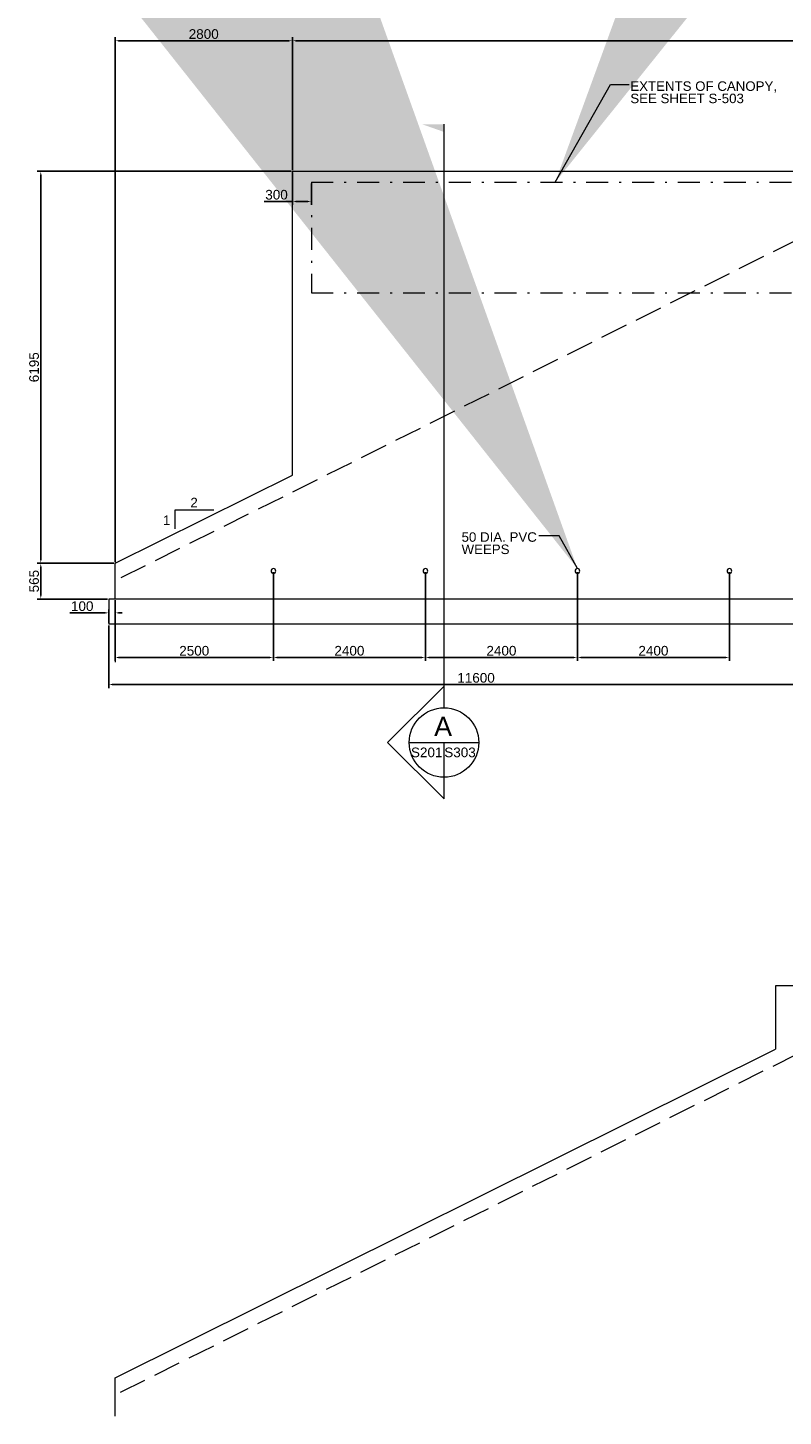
# Model space of a CAD drawing. Header units: millimetres. Extents: x 31174 to 31284, y 5000 to 5079.
# Tile 1 of 3: x 31174 to 31213, y 5007 to 5079. Entities that reach past the tile are written whole.
import ezdxf

# ---------------------------------------------------------------- set-up
doc = ezdxf.new("R2010")
doc.units = ezdxf.units.MM
doc.header["$LTSCALE"] = 0.005
doc.header["$MEASUREMENT"] = 0
doc.linetypes.add('DGN Style 3', pattern=[397.84419, 284.174422, -113.669769])
doc.linetypes.add('DGN Style 4', pattern=[454.963249, 227.339537, -113.669769, 0.284174, -113.669769])
for name, color, linetype, lineweight in [('G-ANNO-DIM', 1, 'Continuous', 0), ('G-ANNO-TEXT', 7, 'Continuous', 0), ('S-FNDN-FTNG', 48, 'Continuous', 13), ('S-WALL-LOAD', 3, 'Continuous', 13)]:
    doc.layers.add(name, color=color, linetype=linetype, lineweight=lineweight)
doc.styles.add('1 50', font='arial.ttf', dxfattribs={"height": 150})
doc.styles.get("Standard").update_dxf_attribs({"font": 'arial.ttf', "height": 0.5})
doc.styles.add('TITLE20', font='simplex.shx', dxfattribs={"height": 127000})
doc.dimstyles.new('1 50', dxfattribs={"dimscale": 0.00328, "dimtxt": 150, "dimasz": 225, "dimexe": 75, "dimexo": 75, "dimgap": 75, "dimtad": 1, "dimdec": 0, "dimzin": 11, "dimdsep": 46, "dimtxsty": '1 50', "dimblk1": '_Oblique_0.3', "dimblk2": 'NONE', "dimsah": 1, "dimcen": 0.00328, "dimclrd": 256, "dimadec": 4, "dimazin": 3, "dimtfac": 1, "dimtdec": 0, "dimtofl": 0, "dimtmove": 0, "dimatfit": 3, "dimfxl": 1, "dimfrac": 2, "dimtolj": 1, "dimtzin": 11, "dimlwd": -1, "dimarcsym": 0})
doc.dimstyles.get("Standard").update_dxf_attribs({"dimtxt": 0.5, "dimasz": 0.18, "dimexe": 0.18, "dimexo": 0.0625, "dimgap": 0.09, "dimtad": 1, "dimdec": 4, "dimlfac": 304.9, "dimzin": 0, "dimdsep": 46, "dimlunit": 5, "dimtxsty": 'Standard', "dimcen": 0.09, "dimadec": 0, "dimazin": 0, "dimtfac": 0.001, "dimtdec": 4, "dimtofl": 0, "dimtmove": 0, "dimatfit": 3, "dimfxl": 1, "dimtolj": 1, "dimtzin": 0, "dimarcsym": 0})

# ---------------------------------------------------------------- blocks, each defined once
blk = doc.blocks.new('_None')
blk = doc.blocks.new('_Oblique_0.3')
at = {"color": 0, "linetype": 'ByBlock', "lineweight": -2}
for p, q in [((0.5, 0.16667), (-0.5, -0.16667)), ((0, 0), (-1, 0))]:
    blk.add_line(p, q, dxfattribs=at)
blk = doc.blocks.new('*D14')
at = {"layer": 'Defpoints', "color": 0, "transparency": 16777216}
for p in [(31186.453, 5050.65, 0), (31178.251, 5049.198), (31186.453, 5046.168)]:
    blk.add_point(p, dxfattribs=at)
at = {"layer": 'G-ANNO-DIM', "color": 0, "lineweight": -2, "transparency": 16777216}
for p, q in [((31186.453, 5050.587), (31186.453, 5045.988)), ((31178.251, 5049.136), (31178.251, 5045.988)), ((31178.431, 5046.168), (31186.273, 5046.168))]:
    blk.add_line(p, q, dxfattribs=at)
at = {"layer": 'G-ANNO-DIM', "color": 0, "transparency": 16777216}
for points in [[(31178.431, 5046.198), (31178.431, 5046.138), (31178.251, 5046.168)], [(31186.273, 5046.198), (31186.273, 5046.138), (31186.453, 5046.168)]]:
    blk.add_solid(points, dxfattribs=at)
at = {"layer": 'G-ANNO-DIM', "color": 0, "transparency": 16777216, "insert": (31182.352, 5046.514), "char_height": 0.5, "attachment_point": 5}
blk.add_mtext('\\A1;2500{\\H0.001x;\\S9/16;}', dxfattribs=at)
blk = doc.blocks.new('*D11')
at = {"layer": 'Defpoints', "color": 0, "transparency": 16777216}
for p in [(31186.453, 5050.65), (31194.326, 5050.65), (31194.326, 5046.168)]:
    blk.add_point(p, dxfattribs=at)
at = {"layer": 'G-ANNO-DIM', "color": 0, "lineweight": -2, "transparency": 16777216}
for p, q in [((31186.453, 5050.587), (31186.453, 5045.988)), ((31194.326, 5050.587), (31194.326, 5045.988)), ((31186.633, 5046.168), (31194.146, 5046.168))]:
    blk.add_line(p, q, dxfattribs=at)
at = {"layer": 'G-ANNO-DIM', "color": 0, "transparency": 16777216}
for points in [[(31186.633, 5046.198), (31186.633, 5046.138), (31186.453, 5046.168)], [(31194.146, 5046.198), (31194.146, 5046.138), (31194.326, 5046.168)]]:
    blk.add_solid(points, dxfattribs=at)
at = {"layer": 'G-ANNO-DIM', "color": 0, "transparency": 16777216, "insert": (31190.389, 5046.514), "char_height": 0.5, "attachment_point": 5}
blk.add_mtext('\\A1;2400{\\H0.001x;\\S9/16;}', dxfattribs=at)
blk = doc.blocks.new('*D12')
at = {"layer": 'Defpoints', "color": 0, "transparency": 16777216}
for p in [(31194.326, 5050.65), (31202.199, 5050.65), (31202.199, 5046.168)]:
    blk.add_point(p, dxfattribs=at)
at = {"layer": 'G-ANNO-DIM', "color": 0, "lineweight": -2, "transparency": 16777216}
for p, q in [((31194.326, 5050.587), (31194.326, 5045.988)), ((31202.199, 5050.587), (31202.199, 5045.988)), ((31194.506, 5046.168), (31202.019, 5046.168))]:
    blk.add_line(p, q, dxfattribs=at)
at = {"layer": 'G-ANNO-DIM', "color": 0, "transparency": 16777216}
for points in [[(31194.506, 5046.198), (31194.506, 5046.138), (31194.326, 5046.168)], [(31202.019, 5046.198), (31202.019, 5046.138), (31202.199, 5046.168)]]:
    blk.add_solid(points, dxfattribs=at)
at = {"layer": 'G-ANNO-DIM', "color": 0, "transparency": 16777216, "insert": (31198.263, 5046.514), "char_height": 0.5, "attachment_point": 5}
blk.add_mtext('\\A1;2400{\\H0.001x;\\S9/16;}', dxfattribs=at)
blk = doc.blocks.new('*D13')
at = {"layer": 'Defpoints', "color": 0, "transparency": 16777216}
for p in [(31202.199, 5050.65), (31210.073, 5050.65), (31210.073, 5046.168)]:
    blk.add_point(p, dxfattribs=at)
at = {"layer": 'G-ANNO-DIM', "color": 0, "lineweight": -2, "transparency": 16777216}
for p, q in [((31202.199, 5050.587), (31202.199, 5045.988)), ((31210.073, 5050.587), (31210.073, 5045.988)), ((31202.379, 5046.168), (31209.893, 5046.168))]:
    blk.add_line(p, q, dxfattribs=at)
at = {"layer": 'G-ANNO-DIM', "color": 0, "transparency": 16777216}
for points in [[(31202.379, 5046.198), (31202.379, 5046.138), (31202.199, 5046.168)], [(31209.893, 5046.198), (31209.893, 5046.138), (31210.073, 5046.168)]]:
    blk.add_solid(points, dxfattribs=at)
at = {"layer": 'G-ANNO-DIM', "color": 0, "transparency": 16777216, "insert": (31206.136, 5046.514), "char_height": 0.5, "attachment_point": 5}
blk.add_mtext('\\A1;2400{\\H0.001x;\\S9/16;}', dxfattribs=at)
blk = doc.blocks.new('*D15')
at = {"layer": 'Defpoints', "color": 0, "transparency": 16777216}
for p in [(31215.972, 5050.483, 0), (31177.925, 5047.887), (31215.972, 5044.765)]:
    blk.add_point(p, dxfattribs=at)
at = {"layer": 'G-ANNO-DIM', "color": 0, "lineweight": -2, "transparency": 16777216}
for p, q in [((31215.972, 5050.421), (31215.972, 5044.585)), ((31177.925, 5047.825), (31177.925, 5044.585)), ((31178.105, 5044.765), (31215.792, 5044.765))]:
    blk.add_line(p, q, dxfattribs=at)
at = {"layer": 'G-ANNO-DIM', "color": 0, "transparency": 16777216}
for points in [[(31178.105, 5044.795), (31178.105, 5044.735), (31177.925, 5044.765)], [(31215.792, 5044.795), (31215.792, 5044.735), (31215.972, 5044.765)]]:
    blk.add_solid(points, dxfattribs=at)
at = {"layer": 'G-ANNO-DIM', "color": 0, "transparency": 16777216, "insert": (31196.948, 5045.11), "char_height": 0.5, "attachment_point": 5}
blk.add_mtext('\\A1;11600{\\H0.001x;\\S5/8;}', dxfattribs=at)
blk = doc.blocks.new('*D23')
at = {"layer": 'Defpoints', "color": 0, "transparency": 16777216}
for p in [(31178.255, 5049.198), (31177.925, 5048.481), (31177.925, 5047.887)]:
    blk.add_point(p, dxfattribs=at)
at = {"layer": 'G-ANNO-DIM', "color": 0, "lineweight": -2, "transparency": 16777216}
for p, q in [((31178.255, 5049.136), (31178.255, 5048.301)), ((31177.745, 5048.481), (31175.914, 5048.481)), ((31177.925, 5047.95), (31177.925, 5048.661)), ((31178.435, 5048.481), (31178.615, 5048.481))]:
    blk.add_line(p, q, dxfattribs=at)
at = {"layer": 'G-ANNO-DIM', "color": 0, "transparency": 16777216}
for points in [[(31177.745, 5048.511), (31177.745, 5048.451), (31177.925, 5048.481)], [(31178.435, 5048.511), (31178.435, 5048.451), (31178.255, 5048.481)]]:
    blk.add_solid(points, dxfattribs=at)
at = {"layer": 'G-ANNO-DIM', "color": 0, "transparency": 16777216, "insert": (31176.549, 5048.826), "char_height": 0.5, "attachment_point": 5}
blk.add_mtext('\\A1;100{\\H0.001x;\\S11/16;}', dxfattribs=at)
blk = doc.blocks.new('*D25')
at = {"layer": 'Defpoints', "color": 0, "transparency": 16777216}
for p in [(31187.437, 5078.132), (31187.437, 5071.37, 0), (31246.459, 5071.37)]:
    blk.add_point(p, dxfattribs=at)
at = {"layer": 'G-ANNO-DIM', "color": 0, "lineweight": -2, "transparency": 16777216}
for p, q in [((31187.437, 5071.433), (31187.437, 5078.312)), ((31246.279, 5078.132), (31187.617, 5078.132)), ((31246.459, 5071.433), (31246.459, 5078.312))]:
    blk.add_line(p, q, dxfattribs=at)
at = {"layer": 'G-ANNO-DIM', "color": 0, "transparency": 16777216}
for points in [[(31187.617, 5078.162), (31187.617, 5078.102), (31187.437, 5078.132)], [(31246.279, 5078.162), (31246.279, 5078.102), (31246.459, 5078.132)]]:
    blk.add_solid(points, dxfattribs=at)
at = {"layer": 'G-ANNO-DIM', "color": 0, "transparency": 16777216, "insert": (31216.948, 5078.477), "char_height": 0.5, "attachment_point": 5}
blk.add_mtext('\\A1;17995{\\H0.001x;\\S3/4;}', dxfattribs=at)
blk = doc.blocks.new('*D26')
at = {"layer": 'Defpoints', "color": 0, "transparency": 16777216}
for p in [(31174.403, 5051.051), (31178.251, 5051.051), (31177.925, 5049.198)]:
    blk.add_point(p, dxfattribs=at)
at = {"layer": 'G-ANNO-DIM', "color": 0, "lineweight": -2, "transparency": 16777216}
for p, q in [((31178.189, 5051.051), (31174.223, 5051.051)), ((31174.403, 5049.378), (31174.403, 5050.871)), ((31177.862, 5049.198), (31174.223, 5049.198))]:
    blk.add_line(p, q, dxfattribs=at)
at = {"layer": 'G-ANNO-DIM', "color": 0, "transparency": 16777216}
for points in [[(31174.373, 5050.871), (31174.433, 5050.871), (31174.403, 5051.051)], [(31174.373, 5049.378), (31174.433, 5049.378), (31174.403, 5049.198)]]:
    blk.add_solid(points, dxfattribs=at)
at = {"layer": 'G-ANNO-DIM', "color": 0, "transparency": 16777216, "insert": (31174.058, 5050.125), "char_height": 0.5, "attachment_point": 5, "rotation": 90}
blk.add_mtext('\\A1;565{\\H0.001x;\\S1/16;}', dxfattribs=at)
blk = doc.blocks.new('*D27')
at = {"layer": 'Defpoints', "color": 0, "transparency": 16777216}
for p in [(31174.403, 5071.37), (31187.435, 5071.37), (31178.251, 5051.051)]:
    blk.add_point(p, dxfattribs=at)
at = {"layer": 'G-ANNO-DIM', "color": 0, "lineweight": -2, "transparency": 16777216}
for p, q in [((31187.373, 5071.37), (31174.223, 5071.37)), ((31174.403, 5051.231), (31174.403, 5071.19)), ((31178.189, 5051.051), (31174.223, 5051.051))]:
    blk.add_line(p, q, dxfattribs=at)
at = {"layer": 'G-ANNO-DIM', "color": 0, "transparency": 16777216}
for points in [[(31174.373, 5071.19), (31174.433, 5071.19), (31174.403, 5071.37)], [(31174.373, 5051.231), (31174.433, 5051.231), (31174.403, 5051.051)]]:
    blk.add_solid(points, dxfattribs=at)
at = {"layer": 'G-ANNO-DIM', "color": 0, "transparency": 16777216, "insert": (31174.058, 5061.211), "char_height": 0.5, "attachment_point": 5, "rotation": 90}
blk.add_mtext('\\A1;6195{\\H0.001x;\\S1/4;}', dxfattribs=at)
blk = doc.blocks.new('*D28')
at = {"layer": 'Defpoints', "color": 0, "transparency": 16777216}
for p in [(31187.435, 5078.132), (31187.435, 5071.37), (31178.251, 5051.051)]:
    blk.add_point(p, dxfattribs=at)
at = {"layer": 'G-ANNO-DIM', "color": 0, "lineweight": -2, "transparency": 16777216}
for p, q in [((31178.251, 5051.114), (31178.251, 5078.312)), ((31178.431, 5078.132), (31187.255, 5078.132)), ((31187.435, 5071.433), (31187.435, 5078.312))]:
    blk.add_line(p, q, dxfattribs=at)
at = {"layer": 'G-ANNO-DIM', "color": 0, "transparency": 16777216}
for points in [[(31178.431, 5078.162), (31178.431, 5078.102), (31178.251, 5078.132)], [(31187.255, 5078.162), (31187.255, 5078.102), (31187.435, 5078.132)]]:
    blk.add_solid(points, dxfattribs=at)
at = {"layer": 'G-ANNO-DIM', "color": 0, "transparency": 16777216, "insert": (31182.843, 5078.477), "char_height": 0.5, "attachment_point": 5}
blk.add_mtext('\\A1;2800{\\H0.001x;\\S3/16;}', dxfattribs=at)
blk = doc.blocks.new('*D33')
at = {"layer": 'Defpoints', "color": 0, "transparency": 16777216}
for p in [(31187.435, 5071.37, 0), (31188.419, 5070.803), (31187.435, 5069.803)]:
    blk.add_point(p, dxfattribs=at)
at = {"layer": 'G-ANNO-DIM', "color": 0, "lineweight": -2, "transparency": 16777216}
for p, q in [((31187.435, 5071.308), (31187.435, 5069.623)), ((31188.419, 5070.74), (31188.419, 5069.623)), ((31187.435, 5069.803), (31185.973, 5069.803)), ((31188.239, 5069.803), (31187.615, 5069.803))]:
    blk.add_line(p, q, dxfattribs=at)
at = {"layer": 'G-ANNO-DIM', "color": 0, "transparency": 16777216}
for points in [[(31187.615, 5069.833), (31187.615, 5069.773), (31187.435, 5069.803)], [(31188.239, 5069.833), (31188.239, 5069.773), (31188.419, 5069.803)]]:
    blk.add_solid(points, dxfattribs=at)
at = {"layer": 'G-ANNO-DIM', "color": 0, "transparency": 16777216, "insert": (31186.614, 5070.149), "char_height": 0.5, "attachment_point": 5}
blk.add_mtext('\\A1;300', dxfattribs=at)

msp = doc.modelspace()

# ---------------------------------------------------------------- linework, layer by layer
at = {"layer": 'G-ANNO-DIM', "linetype": 'DGN Style 4'}
for p, q in [((31188.41934252, 5070.80273356, -0.00049836), (31188.41934252, 5065.06273356, -0.00049836)), ((31188.41934252, 5070.80273356, -0.00049836), (31245.47494262, 5070.80273356, -0.00049836)), ((31188.41934252, 5065.06273356, -0.00049836), (31245.47494262, 5065.06273356, -0.00049836))]:
    msp.add_line(p, q, dxfattribs=at)
at = {"layer": 'G-ANNO-DIM'}
msp.add_line((31178.25134262, 5048.65026956, -0.00049836), (31178.25134262, 5045.91833504, -0.00049836), dxfattribs=at)
at = {"layer": 'G-ANNO-TEXT', "color": 7, "linetype": 'Continuous', "lineweight": 0}
msp.add_line((31195.28994483, 5043.56199383, -0.0005), (31195.28994483, 5073.80264483, -0.0005), dxfattribs=at)
at = {"layer": 'G-ANNO-TEXT', "linetype": 'DGN Style 3'}
for p, q in [((31215.39687701, 5068.72321356, -0.00049836), (31178.25134262, 5050.14224637, -0.00049836)), ((31215.36407701, 5026.50010871, -0.00049836), (31178.21854262, 5007.91914151, -0.00049836))]:
    msp.add_line(p, q, dxfattribs=at)
at = {"layer": 'G-ANNO-TEXT'}
for p, q in [((31193.4891596, 5041.7612086, -0.0005), (31197.09073006, 5041.7612086, -0.0005)), ((31195.28994483, 5039.96042337, -0.0005), (31195.28994483, 5041.7612086, -0.0005))]:
    msp.add_line(p, q, dxfattribs=at)
at = {"layer": 'G-ANNO-TEXT', "flags": 128}
for points, elevation in [([(31184.81134262, 5071.37017356), (31184.81134262, 5071.37017356)], -0.0005), ([(31181.36463661, 5052.82808046), (31181.36463661, 5053.82782446), (31183.36412461, 5053.82782446)], -0.00049836)]:
    msp.add_lwpolyline(points, dxfattribs=dict(at, elevation=elevation))
at = {"layer": 'G-ANNO-TEXT', "elevation": -0.0005, "flags": 128}
msp.add_lwpolyline([(31195.28994483, 5043.56199383), (31195.28994483, 5044.68794906), (31192.36320642, 5041.76392705), (31195.28994483, 5038.83990504), (31195.28994483, 5039.96042337, -1), (31195.28994483, 5043.56199383)], format="xyb", dxfattribs=at)
at = {"layer": 'G-ANNO-TEXT', "extrusion": (0, 0, -1)}
for centre in [(-31186.45265462, 5050.64975756, 0.00050164), (-31194.32596662, 5050.64975756, 0.00050164), (-31202.19927862, 5050.64975756, 0.00050164), (-31210.07259062, 5050.64975756, 0.00050164)]:
    msp.add_circle(centre, 0.124968, dxfattribs=at)
at = {"layer": 'G-ANNO-TEXT'}
msp.add_circle((31195.28994483, 5041.7612086, -0.0005), 1.80078523, dxfattribs=at)
msp.add_arc((31178.2513459, 5050.78365269, -0.0005), 0.00000328, 116.4772292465, 179.9999999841, dxfattribs=at)
at = {"layer": 'G-ANNO-TEXT', "color": 7, "linetype": 'Continuous', "lineweight": 13, "extrusion": (0, 0, -1)}
msp.add_solid([(-31195.28994483, 5073.80264483, 0.0005), (-31194.16106732, 5073.80264483, 0.0005), (-31195.28994483, 5073.4052158, 0.0005)], dxfattribs=at)
at = {"layer": 'S-FNDN-FTNG'}
for p, q in [((31177.92465462, 5049.19802956, -0.0005), (31177.92465462, 5047.88734156, -0.0005)), ((31215.51214262, 5049.19802956, -0.0005), (31177.92465462, 5049.19802956, -0.0005)), ((31220.20451062, 5047.88734156, -0.00049836), (31177.92465462, 5047.88734156, -0.0005))]:
    msp.add_line(p, q, dxfattribs=at)
at = {"layer": 'S-WALL-LOAD'}
for p, q in [((31187.43534094, 5055.62564586, -0.0005), (31187.43534262, 5071.37017356, -0.0005)), ((31187.43534262, 5071.37017356, -0.00050121), (31246.45894262, 5071.37017356, -0.00049836)), ((31178.25134262, 5051.05122956, -0.0005), (31187.43534094, 5055.62564586, -0.0005)), ((31178.25134262, 5049.19802956, -0.0005), (31178.25134262, 5051.05122956, -0.0005)), ((31271.46894262, 5029.14706871, -0.00050121), (31212.46174262, 5029.14706871, -0.00049836)), ((31212.46174262, 5029.14706871, -0.00049836), (31212.46174262, 5025.86618851, -0.00049836)), ((31178.25134262, 5008.82648471, -0.0005), (31212.46174262, 5025.86618851, -0.0005)), ((31178.25134262, 5006.84372471, -0.0005), (31178.25134262, 5008.82648471, -0.0005))]:
    msp.add_line(p, q, dxfattribs=at)

# ---------------------------------------------------------------- texts
at = {"layer": 'G-ANNO-TEXT', "color": 7, "char_height": 0.492, "attachment_point": 4, "style": '1 50'}
for s, insert, line_spacing_factor in [('EXTENTS OF CANOPY, \\PSEE SHEET S-503', (31204.93962803, 5075.45872281, -0.00049836), 0.776524), ('2', (31182.153665, 5054.19912743, -0.00049836), 0.6), ('1', (31180.72912597, 5053.28253971, -0.00049836), 0.6), ('50 DIA. PVC\\PWEEPS', (31196.19965241, 5052.08936001, -0.00049836), 0.776524)]:
    msp.add_mtext(s, dxfattribs=dict(at, insert=insert, line_spacing_factor=line_spacing_factor))
at = {"layer": 'G-ANNO-TEXT', "color": 7, "linetype": 'Continuous', "lineweight": 0, "line_spacing_factor": 0.72, "style": 'TITLE20'}
for s, insert, char_height, attachment_point in [('\\fArial|b0|i0|c00|p39;A', (31195.24258481, 5042.59270035, -0.0005), 0.999744, 5), ('{\\fArial|b0|i0|c0|p39;S201}', (31194.39332939, 5040.99282831, -0.0005), 0.499872, 8), ('{\\fArial|b0|i0|c0|p39;S303}', (31196.11842677, 5040.99282831, -0.0005), 0.499872, 8)]:
    msp.add_mtext(s, dxfattribs=dict(at, insert=insert, char_height=char_height, attachment_point=attachment_point))

# ---------------------------------------------------------------- dimensions: what is measured, and where the dimension line sits
at = {"layer": 'G-ANNO-DIM'}
for base, p1, p2, picture, middle in [((31187.43534262, 5078.13198411, -0.0005), (31178.25134262, 5051.05122956, -0.0005), (31187.43534262, 5071.37017356, -0.0005), '*D28', (31182.84334262, 5078.4772706, -0.0005)), ((31215.97199862, 5044.76510937, -0.0005), (31177.92465462, 5047.88734156, -0.0005), (31215.97199862, 5050.48313356, -0.00049836), '*D15', (31196.94832662, 5045.11039586, -0.0005)), ((31186.45265462, 5046.16827104, -0.0005), (31178.25134262, 5049.19802956, -0.0005), (31186.45265462, 5050.64975756, -0.00050164), '*D14', (31182.35199862, 5046.51355753, -0.0005)), ((31194.32596662, 5046.16827104, -0.00050164), (31186.45265462, 5050.64975756, -0.00050164), (31194.32596662, 5050.64975756, -0.00050164), '*D11', (31190.38931062, 5046.51355753, -0.00050164)), ((31202.19927862, 5046.16827104, -0.00050164), (31194.32596662, 5050.64975756, -0.00050164), (31202.19927862, 5050.64975756, -0.00050164), '*D12', (31198.26262262, 5046.51355753, -0.00050164)), ((31210.07259062, 5046.16827104, -0.00050164), (31202.19927862, 5050.64975756, -0.00050164), (31210.07259062, 5050.64975756, -0.00050164), '*D13', (31206.13593462, 5046.51355753, -0.00050164))]:
    dim = msp.add_linear_dim(base=base, p1=p1, p2=p2, dimstyle='Standard', dxfattribs=at)
    dim.commit()
    dim.dimension.update_dxf_attribs({"geometry": picture, "text_midpoint": middle})
for base, p1, p2, angle, picture, middle in [((31187.43722572, 5078.13198411, -0.00049836), (31246.45894262, 5071.37017356, -0.00049836), (31187.43722572, 5071.37017356, -0.00050121), 180, '*D25', (31216.94808417, 5078.4772706, -0.00049836)), ((31174.40321104, 5071.37017356, -0.0005), (31178.25134262, 5051.05122956, -0.0005), (31187.43534262, 5071.37017356, -0.0005), 90, '*D27', (31174.05792454, 5061.21070156, -0.0005)), ((31187.43534262, 5069.80336957, -0.00049836), (31188.41934252, 5070.80273356, -0.00049836), (31187.43534262, 5071.37017356, -0.0005), 180, '*D33', (31186.61401247, 5070.14882659, -0.00049836)), ((31174.40321104, 5051.05122956, -0.0005), (31177.92465462, 5049.19802956, -0.0005), (31178.25134262, 5051.05122956, -0.0005), 90, '*D26', (31174.05792454, 5050.12462956, -0.0005))]:
    dim = msp.add_linear_dim(base=base, p1=p1, p2=p2, angle=angle, dimstyle='Standard', dxfattribs=at)
    dim.commit()
    dim.dimension.update_dxf_attribs({"geometry": picture, "text_midpoint": middle})
dim = msp.add_linear_dim(base=(31177.92465462, 5048.48059574, -0.0005), p1=(31178.25485574, 5049.19802956, -0.0005), p2=(31177.92465462, 5047.88734156, -0.0005), angle=180, dimstyle='Standard', dxfattribs=at)
dim.commit()
dim.dimension.update_dxf_attribs({"geometry": '*D23', "text_midpoint": (31176.54890785, 5048.48059574, -0.0005), "dimtype": 160})

# ---------------------------------------------------------------- leaders
at = {"layer": 'G-ANNO-TEXT'}
for points in [[(31201.05111555, 5070.80273356, -0.00049836), (31203.90507279, 5075.86840801, -0.00049836), (31204.87256151, 5075.86840801, -0.00049836)], [(31202.19927862, 5050.77472556, -0.00049836), (31201.2589096, 5052.46918646, -0.00049836), (31200.20676561, 5052.46918646, -0.00049836)]]:
    msp.add_leader(points, dimstyle='1 50', override={"dimscale": 1, "dimgap": 150}, dxfattribs=at)

doc.saveas('drawing.dxf')
